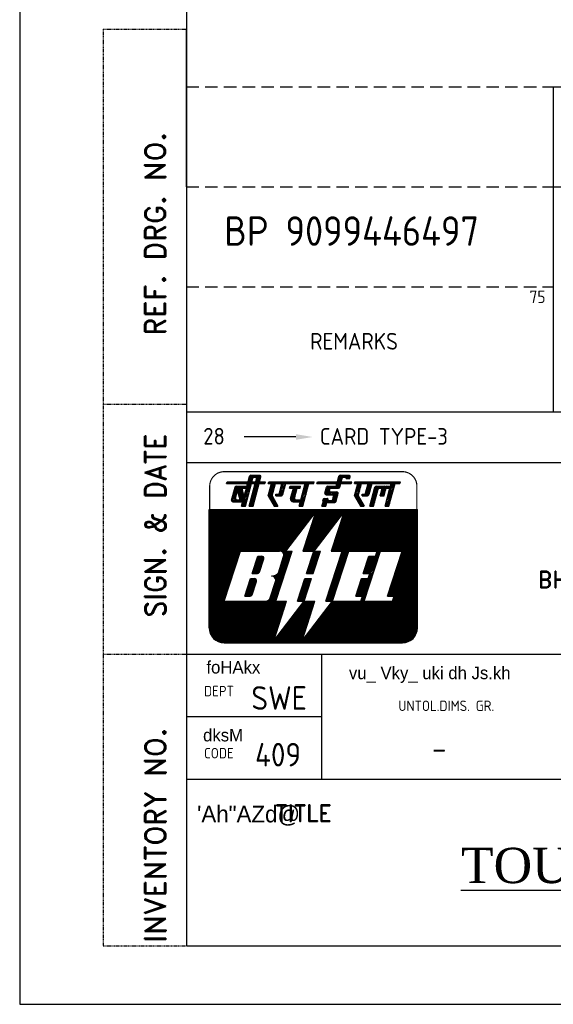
# Model space of a CAD drawing. Extents: x 0 to 315, y 0 to 445.
# Tile 1 of 4: x 0 to 96, y 0 to 177. Entities that reach past the tile are written whole.
import ezdxf
from ezdxf.enums import TextEntityAlignment as Align

# ---------------------------------------------------------------- set-up
doc = ezdxf.new("R2010")
doc.units = 0
doc.header["$LTSCALE"] = 0.3
doc.linetypes.add('DASHED', pattern=[0.75, 0.5, -0.25])
doc.layers.get('0').update_dxf_attribs({"linetype": 'CONTINUOUS'})
doc.layers.add('TEXT', color=3, linetype='CONTINUOUS')
doc.styles.add('HINDI', font='hindi')
doc.styles.add('ROMAND', font='romand')
doc.styles.add('ROMANT', font='romantic.ttf')
doc.styles.get("Standard").update_dxf_attribs({"font": 'ISOCP'})

# ---------------------------------------------------------------- blocks, each defined once
blk = doc.blocks.new('*X17')
at = {"color": 0}
for p, q in [((31.49, 27.78), (32.12, 28.41)), ((31.56, 28.02), (32.19, 28.65)), ((31.62, 28.26), (32.25, 28.89)), ((31.69, 28.51), (32.28, 29.1)), ((31.75, 28.75), (32.11, 29.1)), ((31.82, 28.99), (31.93, 29.1)), ((31.17, 26.57), (31.8, 27.2)), ((31.23, 26.81), (31.86, 27.44)), ((31.3, 27.06), (31.93, 27.68)), ((31.36, 27.3), (31.99, 27.93)), ((31.43, 27.54), (32.06, 28.17)), ((31.16, 26.39), (31.73, 26.96)), ((31.34, 26.39), (31.67, 26.72)), ((31.52, 26.39), (31.6, 26.48))]:
    blk.add_line(p, q, dxfattribs=at)
blk = doc.blocks.new('*X16')
at = {"color": 0}
for p, q in [((29.69, 27.92), (30.56, 28.79)), ((29.76, 28.17), (30.38, 28.79)), ((29.82, 28.41), (30.2, 28.79)), ((29.89, 28.65), (30.03, 28.79)), ((30.5, 28.56), (30.73, 28.79)), ((30.56, 27.73), (31.19, 28.36)), ((30.62, 27.97), (31.44, 28.79)), ((30.66, 28.54), (30.91, 28.79)), ((30.69, 28.21), (31.14, 28.67)), ((30.73, 28.44), (31.07, 28.77)), ((31.15, 28.67), (31.26, 28.79)), ((31.39, 28.56), (31.62, 28.79)), ((31.57, 28.56), (31.75, 28.75)), ((29.37, 26.72), (30, 27.34)), ((29.43, 26.96), (30.06, 27.59)), ((29.5, 27.2), (30.13, 27.83)), ((29.56, 27.44), (30.19, 28.07)), ((29.63, 27.68), (30.26, 28.31)), ((30.63, 27.62), (31.12, 28.12)), ((30.8, 27.62), (31.06, 27.88)), ((30.98, 27.62), (30.99, 27.64)), ((29.3, 26.47), (29.93, 27.1)), ((29.4, 26.39), (29.87, 26.86)), ((29.57, 26.39), (29.8, 26.62))]:
    blk.add_line(p, q, dxfattribs=at)
blk = doc.blocks.new('*X15')
at = {"color": 0}
for p, q in [((27.5, 27.86), (28.13, 28.49)), ((27.57, 28.1), (28.2, 28.73)), ((27.63, 28.34), (28.26, 28.97)), ((27.7, 28.58), (28.22, 29.1)), ((27.76, 28.82), (28.04, 29.1)), ((27.83, 29.06), (27.86, 29.1)), ((28.5, 27.62), (29.39, 28.5)), ((28.82, 28.12), (29.45, 28.74)), ((28.89, 28.36), (29.52, 28.99)), ((28.95, 28.6), (29.45, 29.1)), ((29.02, 28.84), (29.28, 29.1)), ((29.08, 29.08), (29.1, 29.1)), ((27.44, 27.62), (28.07, 28.24)), ((27.51, 27.51), (28, 28)), ((27.57, 27.39), (27.94, 27.76)), ((27.64, 27.28), (27.93, 27.57)), ((27.7, 27.17), (27.99, 27.46)), ((27.76, 27.06), (28.06, 27.35)), ((27.83, 26.95), (28.12, 27.24)), ((28.36, 27.65), (28.56, 27.85)), ((28.36, 27.83), (28.38, 27.85)), ((28.68, 27.62), (29.32, 28.26)), ((28.86, 27.62), (29.26, 28.02)), ((29.08, 27.67), (29.17, 27.76)), ((27.89, 26.83), (28.19, 27.13)), ((27.96, 26.72), (28.25, 27.01)), ((28.02, 26.61), (28.32, 26.9)), ((28.09, 26.5), (28.38, 26.79)), ((28.16, 26.39), (28.44, 26.68)), ((28.33, 26.39), (28.51, 26.56)), ((28.51, 26.39), (28.57, 26.45))]:
    blk.add_line(p, q, dxfattribs=at)
blk = doc.blocks.new('*X14')
at = {"color": 0}
for p, q in [((27.48, 29.25), (27.56, 29.33)), ((27.51, 29.1), (27.74, 29.33)), ((27.69, 29.1), (27.92, 29.33)), ((27.86, 29.1), (28.09, 29.33)), ((28.04, 29.1), (28.27, 29.33)), ((28.22, 29.1), (28.45, 29.33)), ((28.39, 29.1), (28.62, 29.33)), ((28.57, 29.1), (28.8, 29.33)), ((28.75, 29.1), (28.98, 29.33)), ((28.92, 29.1), (29.15, 29.33)), ((29.1, 29.1), (29.33, 29.33)), ((29.28, 29.1), (29.51, 29.33)), ((29.45, 29.1), (29.68, 29.33)), ((29.63, 29.1), (29.86, 29.33)), ((29.81, 29.1), (30.04, 29.33)), ((29.98, 29.1), (30.21, 29.33)), ((30.16, 29.1), (30.39, 29.33)), ((30.34, 29.1), (30.57, 29.33)), ((30.51, 29.1), (30.74, 29.33)), ((30.69, 29.1), (30.92, 29.33)), ((30.87, 29.1), (31.1, 29.33)), ((31.04, 29.1), (31.27, 29.33)), ((31.22, 29.1), (31.45, 29.33)), ((31.4, 29.1), (31.63, 29.33)), ((31.57, 29.1), (31.8, 29.33)), ((31.75, 29.1), (31.98, 29.33)), ((31.93, 29.1), (32.16, 29.33)), ((32.11, 29.1), (32.34, 29.33)), ((32.28, 29.1), (32.51, 29.33)), ((32.46, 29.1), (32.69, 29.33)), ((32.64, 29.1), (32.87, 29.33)), ((32.81, 29.1), (32.93, 29.22))]:
    blk.add_line(p, q, dxfattribs=at)
blk = doc.blocks.new('*X13')
at = {"color": 0}
for p, q in [((23.88, 27.95), (24.72, 28.79)), ((23.95, 28.19), (24.55, 28.79)), ((24.01, 28.43), (24.37, 28.79)), ((24.08, 28.67), (24.19, 28.79)), ((24.67, 28.56), (24.9, 28.79)), ((24.85, 28.56), (25.08, 28.79)), ((25.02, 28.56), (25.56, 29.1)), ((25.2, 28.56), (25.74, 29.1)), ((25.32, 29.03), (25.39, 29.1)), ((25.38, 28.56), (25.76, 28.94)), ((25.56, 28.56), (25.69, 28.7)), ((23.63, 26.99), (23.95, 27.31)), ((23.69, 27.23), (23.76, 27.29)), ((23.7, 26.88), (24.13, 27.31)), ((23.84, 26.85), (24.26, 27.26)), ((23.92, 27.81), (24.44, 28.33)), ((24.06, 27.77), (24.45, 28.17)), ((24.23, 27.77), (24.56, 28.1)), ((24.41, 27.77), (24.74, 28.1)), ((24.55, 26.85), (25.43, 27.73)), ((24.59, 27.77), (24.92, 28.1)), ((24.73, 26.85), (25.37, 27.49)), ((24.76, 27.77), (25.09, 28.1)), ((24.87, 27.34), (25.49, 27.96)), ((24.9, 27.72), (25.27, 28.1)), ((24.91, 26.85), (25.3, 27.25)), ((24.93, 27.59), (25.42, 28.07)), ((24.02, 26.85), (24.29, 27.12)), ((24.2, 26.85), (24.43, 27.08)), ((24.38, 26.85), (24.61, 27.08)), ((25.08, 26.85), (25.24, 27.01))]:
    blk.add_line(p, q, dxfattribs=at)
blk = doc.blocks.new('*X12')
at = {"color": 0}
for p, q in [((22.95, 29.14), (23.14, 29.33)), ((23.09, 29.1), (23.32, 29.33)), ((23.27, 29.1), (23.5, 29.33)), ((23.44, 29.1), (23.67, 29.33)), ((23.62, 29.1), (23.85, 29.33)), ((23.8, 29.1), (24.03, 29.33)), ((23.97, 29.1), (24.2, 29.33)), ((24.15, 29.1), (24.38, 29.33)), ((24.33, 29.1), (24.56, 29.33)), ((24.5, 29.1), (24.73, 29.33)), ((24.68, 29.1), (24.91, 29.33)), ((24.86, 29.1), (25.09, 29.33)), ((25.03, 29.1), (25.26, 29.33)), ((25.21, 29.1), (25.44, 29.33)), ((25.39, 29.1), (25.62, 29.33)), ((25.56, 29.1), (25.79, 29.33)), ((25.74, 29.1), (25.97, 29.33)), ((25.92, 29.1), (26.15, 29.33)), ((26.09, 29.1), (26.32, 29.33)), ((26.27, 29.1), (26.5, 29.33)), ((26.45, 29.1), (26.68, 29.33)), ((26.63, 29.1), (26.86, 29.33)), ((26.8, 29.1), (27.03, 29.33)), ((26.98, 29.1), (27.08, 29.2))]:
    blk.add_line(p, q, dxfattribs=at)
blk = doc.blocks.new('*X11')
at = {"color": 0}
for p, q in [((25.44, 29.33), (26.21, 30.1)), ((25.45, 29.52), (26.03, 30.1)), ((25.52, 29.76), (25.86, 30.1)), ((25.58, 30), (25.67, 30.09)), ((25.62, 29.33), (25.95, 29.66)), ((26.16, 29.87), (26.39, 30.1)), ((26.33, 29.87), (26.56, 30.1)), ((26.44, 29.8), (26.74, 30.1)), ((26.54, 29.72), (26.89, 30.07)), ((26.71, 29.72), (26.94, 29.95)), ((25.79, 29.33), (25.89, 29.42))]:
    blk.add_line(p, q, dxfattribs=at)
blk = doc.blocks.new('*X10')
at = {"color": 0}
for p, q in [((23.56, 26.39), (24.02, 26.85)), ((23.6, 26.61), (23.84, 26.85)), ((23.67, 26.85), (23.7, 26.88)), ((23.74, 26.39), (24.1, 26.75)), ((23.92, 26.39), (24.04, 26.51))]:
    blk.add_line(p, q, dxfattribs=at)
blk = doc.blocks.new('*X9')
at = {"color": 0}
for p, q in [((17.09, 29.11), (17.31, 29.33)), ((17.26, 29.1), (17.49, 29.33)), ((17.43, 29.1), (17.66, 29.33)), ((17.61, 29.1), (17.84, 29.33)), ((17.79, 29.1), (18.02, 29.33)), ((17.96, 29.1), (18.19, 29.33)), ((18.14, 29.1), (18.37, 29.33)), ((18.32, 29.1), (18.55, 29.33)), ((18.49, 29.1), (18.72, 29.33)), ((18.67, 29.1), (18.9, 29.33)), ((18.85, 29.1), (19.08, 29.33)), ((19.02, 29.1), (19.25, 29.33)), ((19.2, 29.1), (19.43, 29.33)), ((19.38, 29.1), (19.61, 29.33)), ((19.55, 29.1), (19.78, 29.33)), ((19.7, 28.71), (19.77, 28.79)), ((19.72, 28.56), (19.95, 28.79)), ((19.73, 29.1), (19.96, 29.33)), ((19.9, 28.56), (20.13, 28.79)), ((19.91, 29.1), (20.14, 29.33)), ((20.07, 28.56), (20.3, 28.79)), ((20.08, 29.1), (20.31, 29.33)), ((20.25, 28.56), (20.48, 28.79)), ((20.26, 29.1), (20.49, 29.33)), ((20.43, 28.56), (20.66, 28.79)), ((20.44, 29.1), (20.67, 29.33)), ((20.61, 29.1), (20.84, 29.33)), ((20.61, 28.56), (20.84, 28.79)), ((20.78, 28.56), (20.95, 28.73)), ((20.79, 29.1), (21.02, 29.33)), ((20.97, 29.1), (21.2, 29.33)), ((21.15, 29.1), (21.38, 29.33)), ((21.32, 29.1), (21.55, 29.33)), ((21.5, 29.1), (21.73, 29.33)), ((21.68, 29.1), (21.91, 29.33)), ((21.85, 29.1), (22.08, 29.33)), ((22.03, 29.1), (22.26, 29.33)), ((22.21, 29.1), (22.44, 29.33)), ((22.38, 29.1), (22.61, 29.33))]:
    blk.add_line(p, q, dxfattribs=at)
blk = doc.blocks.new('*X8')
at = {"color": 0}
for p, q in [((17.12, 27.72), (17.75, 28.35)), ((17.18, 27.97), (17.81, 28.59)), ((17.25, 28.21), (17.88, 28.84)), ((17.31, 28.45), (17.94, 29.08)), ((17.38, 28.69), (17.79, 29.1)), ((17.44, 28.93), (17.61, 29.1)), ((18.25, 27.62), (19, 28.37)), ((18.44, 27.98), (19.07, 28.61)), ((18.5, 28.22), (19.13, 28.85)), ((18.57, 28.47), (19.2, 29.09)), ((18.63, 28.71), (19.02, 29.1)), ((18.7, 28.95), (18.85, 29.1)), ((19.94, 27.89), (20.57, 28.52)), ((20, 28.13), (20.43, 28.56)), ((20.07, 28.38), (20.25, 28.56)), ((21.19, 27.91), (21.82, 28.54)), ((21.26, 28.15), (21.89, 28.78)), ((21.32, 28.39), (21.95, 29.02)), ((21.39, 28.63), (21.85, 29.1)), ((21.45, 28.88), (21.68, 29.1)), ((17.13, 27.56), (17.68, 28.11)), ((17.19, 27.44), (17.62, 27.87)), ((17.26, 27.33), (17.55, 27.63)), ((17.32, 27.22), (17.61, 27.51)), ((17.39, 27.11), (17.68, 27.4)), ((17.45, 27), (17.74, 27.29)), ((17.51, 26.88), (17.81, 27.18)), ((18.01, 27.73), (18.13, 27.85)), ((18.07, 27.62), (18.31, 27.85)), ((18.43, 27.62), (18.94, 28.13)), ((18.61, 27.62), (18.87, 27.89)), ((19.77, 27.2), (20.37, 27.8)), ((19.81, 27.41), (20.44, 28.04)), ((19.82, 27.07), (20.31, 27.56)), ((19.87, 27.65), (20.5, 28.28)), ((19.91, 26.98), (20.25, 27.32)), ((20.04, 26.93), (20.3, 27.19)), ((20.87, 26.7), (21.5, 27.33)), ((20.92, 26.93), (21.56, 27.57)), ((21, 27.19), (21.63, 27.81)), ((21.06, 27.43), (21.69, 28.06)), ((21.13, 27.67), (21.76, 28.3)), ((17.58, 26.77), (17.87, 27.06)), ((17.64, 26.66), (17.94, 26.95)), ((17.71, 26.55), (18, 26.84)), ((17.77, 26.44), (18.07, 26.73)), ((17.9, 26.39), (18.13, 26.62)), ((18.08, 26.39), (18.19, 26.5)), ((18.26, 26.39), (18.26, 26.39)), ((20.21, 26.93), (20.44, 27.16)), ((20.39, 26.93), (20.62, 27.16)), ((20.57, 26.93), (20.8, 27.16)), ((20.74, 26.93), (20.97, 27.16)), ((20.8, 26.46), (21.43, 27.09)), ((20.91, 26.39), (21.37, 26.85)), ((21.09, 26.39), (21.3, 26.61))]:
    blk.add_line(p, q, dxfattribs=at)
blk = doc.blocks.new('*X7')
at = {"color": 0}
for p, q in [((13.41, 28.26), (13.71, 28.56)), ((13.45, 28.12), (13.89, 28.56)), ((13.46, 28.49), (13.51, 28.54)), ((13.49, 27.98), (13.95, 28.44)), ((13.53, 27.85), (13.98, 28.3)), ((13.57, 27.71), (14.01, 28.16)), ((13.6, 27.57), (14.05, 28.02)), ((13.64, 27.43), (14.08, 27.87)), ((13.68, 27.29), (14.12, 27.73)), ((13.72, 27.16), (14.15, 27.59)), ((13.9, 27.16), (14.17, 27.43)), ((14.08, 27.16), (14.1, 27.18))]:
    blk.add_line(p, q, dxfattribs=at)
blk = doc.blocks.new('*X6')
at = {"color": 0}
for p, q in [((12.91, 27.94), (13.46, 28.49)), ((12.97, 28.18), (13.59, 28.79)), ((13.04, 28.42), (13.41, 28.79)), ((13.1, 28.66), (13.23, 28.79)), ((13.51, 28.54), (13.76, 28.79)), ((13.71, 28.56), (13.94, 28.79)), ((13.89, 28.56), (14.12, 28.79)), ((14.06, 28.56), (14.29, 28.79)), ((14.24, 28.56), (14.47, 28.79)), ((14.42, 28.56), (14.49, 28.63)), ((12.7, 27.02), (13.19, 27.51)), ((12.72, 27.21), (13.26, 27.76)), ((12.78, 27.45), (13.32, 28)), ((12.79, 26.94), (13.15, 27.29)), ((12.84, 27.69), (13.39, 28.24)), ((12.96, 26.93), (13.22, 27.18)), ((13.14, 26.93), (13.37, 27.16)), ((13.32, 26.93), (13.55, 27.16)), ((13.49, 26.93), (13.72, 27.16)), ((13.67, 26.93), (13.9, 27.16)), ((13.85, 26.93), (14.08, 27.16)), ((14.03, 26.93), (14.04, 26.94))]:
    blk.add_line(p, q, dxfattribs=at)
blk = doc.blocks.new('*X5')
at = {"color": 0}
for p, q in [((12.13, 29.1), (12.36, 29.33)), ((12.15, 29.3), (12.18, 29.33)), ((12.31, 29.1), (12.54, 29.33)), ((12.48, 29.1), (12.71, 29.33)), ((12.66, 29.1), (12.89, 29.33)), ((12.84, 29.1), (13.07, 29.33)), ((13.01, 29.1), (13.24, 29.33)), ((13.19, 29.1), (13.42, 29.33)), ((13.37, 29.1), (13.6, 29.33)), ((13.54, 29.1), (13.77, 29.33)), ((13.72, 29.1), (13.95, 29.33)), ((13.9, 29.1), (14.13, 29.33)), ((14.07, 29.1), (14.3, 29.33)), ((14.25, 29.1), (14.48, 29.33)), ((14.43, 29.1), (14.66, 29.33)), ((14.6, 29.1), (14.83, 29.33)), ((14.78, 29.1), (15.01, 29.33)), ((14.96, 29.1), (15.19, 29.33)), ((15.13, 29.1), (15.36, 29.33)), ((15.31, 29.1), (15.54, 29.33)), ((15.49, 29.1), (15.72, 29.33)), ((15.66, 29.1), (15.89, 29.33)), ((15.84, 29.1), (16.07, 29.33)), ((16.02, 29.1), (16.25, 29.33)), ((16.2, 29.1), (16.43, 29.33)), ((16.37, 29.1), (16.6, 29.33)), ((16.55, 29.1), (16.76, 29.31))]:
    blk.add_line(p, q, dxfattribs=at)
blk = doc.blocks.new('*X4')
at = {"color": 0}
for p, q in [((14.69, 29.36), (15.43, 30.1)), ((14.75, 29.6), (15.25, 30.1)), ((14.81, 29.84), (15.07, 30.1)), ((14.83, 29.33), (15.25, 29.74)), ((15.37, 29.87), (15.6, 30.1)), ((15.55, 29.87), (15.78, 30.1)), ((15.62, 29.41), (16.21, 30)), ((15.67, 29.81), (15.96, 30.1)), ((15.68, 29.65), (16.12, 30.09)), ((15.72, 29.33), (16.18, 29.79)), ((15.89, 29.33), (16.12, 29.55)), ((15.01, 29.33), (15.18, 29.5))]:
    blk.add_line(p, q, dxfattribs=at)
blk = doc.blocks.new('*X3')
at = {"color": 0}
for p, q in [((14.3, 27.91), (14.93, 28.54)), ((14.36, 28.15), (14.99, 28.78)), ((14.43, 28.39), (15.05, 29.02)), ((14.49, 28.63), (14.96, 29.1)), ((14.56, 28.87), (14.78, 29.1)), ((15.23, 27.96), (15.86, 28.59)), ((15.29, 28.2), (15.92, 28.83)), ((15.36, 28.44), (15.99, 29.07)), ((15.42, 28.68), (15.84, 29.1)), ((15.49, 28.92), (15.66, 29.1)), ((13.97, 26.7), (14.6, 27.33)), ((14.04, 26.94), (14.67, 27.57)), ((14.1, 27.18), (14.73, 27.81)), ((14.17, 27.43), (14.8, 28.05)), ((14.23, 27.67), (14.86, 28.3)), ((14.91, 26.75), (15.54, 27.38)), ((14.97, 26.99), (15.6, 27.62)), ((15.04, 27.23), (15.66, 27.86)), ((15.1, 27.48), (15.73, 28.1)), ((15.17, 27.72), (15.79, 28.34)), ((13.91, 26.46), (14.54, 27.09)), ((14.02, 26.39), (14.47, 26.85)), ((14.19, 26.39), (14.41, 26.61)), ((14.84, 26.51), (15.47, 27.14)), ((14.9, 26.39), (15.41, 26.9)), ((15.08, 26.39), (15.34, 26.65)), ((15.25, 26.39), (15.28, 26.41))]:
    blk.add_line(p, q, dxfattribs=at)
blk = doc.blocks.new('*X2')
at = {"color": 0}
for p, q in [((10, 17.42), (18.58, 26)), ((10, 17.6), (18.4, 26)), ((10, 17.78), (18.22, 26)), ((10, 17.95), (18.05, 26)), ((10, 18.13), (17.87, 26)), ((10, 18.31), (17.69, 26)), ((10, 18.49), (17.51, 26)), ((10, 18.66), (17.34, 26)), ((10, 18.84), (17.16, 26)), ((10, 19.02), (16.98, 26)), ((10, 19.19), (16.81, 26)), ((10, 19.37), (16.63, 26)), ((10, 19.55), (16.45, 26)), ((10, 19.72), (16.28, 26)), ((10, 19.9), (16.1, 26)), ((10, 20.08), (15.92, 26)), ((10, 20.25), (15.75, 26)), ((10, 20.43), (15.57, 26)), ((10, 20.61), (15.39, 26)), ((10, 20.78), (15.22, 26)), ((10, 20.96), (15.04, 26)), ((10, 21.14), (14.86, 26)), ((10, 21.31), (14.69, 26)), ((10, 21.49), (14.51, 26)), ((10, 21.67), (14.33, 26)), ((10, 21.84), (14.16, 26)), ((10, 22.02), (13.98, 26)), ((10, 22.2), (13.8, 26)), ((10, 22.37), (13.63, 26)), ((10, 22.55), (13.45, 26)), ((10, 22.73), (13.27, 26)), ((10, 22.9), (13.1, 26)), ((10, 23.08), (12.92, 26)), ((10, 23.26), (12.74, 26)), ((10, 23.44), (12.56, 26)), ((10, 23.61), (12.39, 26)), ((10, 23.79), (12.21, 26)), ((10, 23.97), (12.03, 26)), ((10, 24.14), (11.86, 26)), ((10, 24.32), (11.68, 26)), ((10, 24.5), (11.5, 26)), ((10, 24.67), (11.33, 26)), ((10, 24.85), (11.15, 26)), ((10, 25.03), (10.97, 26)), ((10, 25.2), (10.8, 26)), ((10, 25.38), (10.62, 26)), ((10, 25.56), (10.44, 26)), ((10, 25.73), (10.27, 26)), ((10, 25.91), (10.09, 26)), ((13.75, 21), (18.75, 26)), ((13.93, 21), (18.93, 26)), ((14.11, 21), (19.11, 26)), ((14.28, 21), (19.28, 26)), ((14.46, 21), (19.46, 26)), ((14.64, 21), (19.64, 26)), ((14.81, 21), (19.81, 26)), ((14.99, 21), (19.99, 26)), ((15.17, 21), (20.17, 26)), ((15.34, 21), (20.34, 26)), ((15.52, 21), (20.52, 26)), ((15.7, 21), (20.7, 26)), ((15.87, 21), (20.87, 26)), ((16.05, 21), (21.05, 26)), ((16.23, 21), (21.23, 26)), ((16.4, 21), (21.4, 26)), ((16.58, 21), (21.58, 26)), ((16.76, 21), (21.76, 26)), ((16.93, 21), (21.93, 26)), ((17.11, 21), (22.11, 26)), ((17.29, 21), (22.29, 26)), ((17.46, 21), (22.46, 26)), ((17.64, 21), (22.64, 26)), ((17.82, 21), (22.82, 26)), ((17.99, 21), (22.99, 26)), ((21.28, 21.11), (26.18, 26)), ((21.35, 21), (26.35, 26)), ((21.37, 21.37), (26, 26)), ((21.45, 21.63), (25.82, 26)), ((21.54, 21.89), (25.65, 26)), ((21.62, 22.16), (25.47, 26)), ((21.71, 22.42), (25.29, 26)), ((21.8, 22.68), (25.12, 26)), ((21.88, 22.94), (24.94, 26)), ((21.97, 23.2), (24.76, 26)), ((22.05, 23.46), (24.59, 26)), ((22.14, 23.73), (24.41, 26)), ((22.22, 23.99), (24.23, 26)), ((22.31, 24.25), (24.06, 26)), ((22.39, 24.51), (23.88, 26)), ((22.48, 24.77), (23.7, 26)), ((22.56, 25.04), (23.53, 26)), ((22.65, 25.3), (23.35, 26)), ((22.73, 25.56), (23.17, 26)), ((24.7, 21.17), (29.54, 26)), ((24.71, 21), (29.71, 26)), ((24.79, 21.43), (29.36, 26)), ((24.87, 21.69), (29.18, 26)), ((24.89, 21), (29.89, 26)), ((24.96, 21.95), (29.01, 26)), ((25.04, 22.22), (28.83, 26)), ((25.07, 21), (30.07, 26)), ((25.13, 22.48), (28.65, 26)), ((25.21, 22.74), (28.47, 26)), ((25.24, 21), (30.24, 26)), ((25.3, 23), (28.3, 26)), ((25.39, 23.26), (28.12, 26)), ((25.42, 21), (30.42, 26)), ((25.47, 23.53), (27.94, 26)), ((25.56, 23.79), (27.77, 26)), ((25.6, 21), (30.6, 26)), ((25.61, 19.95), (31.66, 26)), ((25.64, 24.05), (27.59, 26)), ((25.69, 20.21), (31.48, 26)), ((25.73, 24.31), (27.41, 26)), ((25.77, 21), (30.77, 26)), ((25.78, 20.48), (31.3, 26)), ((25.81, 24.57), (27.24, 26)), ((25.86, 20.74), (31.13, 26)), ((25.9, 24.83), (27.06, 26)), ((25.95, 21), (30.95, 26)), ((25.98, 25.1), (26.88, 26)), ((26.07, 25.36), (26.71, 26)), ((26.15, 25.62), (26.53, 26)), ((26.83, 21), (31.83, 26)), ((27.01, 21), (32.01, 26)), ((27.19, 21), (32.19, 26)), ((27.36, 21), (32.36, 26)), ((27.54, 21), (32.54, 26)), ((27.72, 21), (32.72, 26)), ((27.89, 21), (32.89, 26)), ((28.07, 21), (33.07, 26)), ((28.25, 21), (33.25, 26)), ((28.42, 21), (33.42, 26)), ((28.6, 21), (33.6, 26)), ((28.78, 21), (33.78, 26)), ((28.95, 21), (33.95, 26)), ((29.13, 21), (34.13, 26)), ((29.31, 21), (34.31, 26)), ((29.49, 21), (34.49, 26)), ((29.66, 21), (34.66, 26)), ((29.84, 21), (34.84, 26)), ((18.17, 21), (22.37, 25.2)), ((21.53, 21), (25.9, 25.37)), ((29.96, 20.41), (35, 25.45)), ((30.02, 21), (35, 25.98)), ((30.04, 20.67), (35, 25.63)), ((30.13, 20.94), (35, 25.81)), ((30.72, 21), (35, 25.28)), ((30.9, 21), (35, 25.1)), ((31.08, 21), (35, 24.92)), ((18.35, 21), (21.79, 24.44)), ((18.52, 21), (21.21, 23.68)), ((21.71, 21), (25.32, 24.62)), ((21.88, 21), (24.74, 23.86)), ((31.25, 21), (35, 24.75)), ((31.43, 21), (35, 24.57)), ((31.61, 21), (35, 24.39)), ((31.78, 21), (35, 24.22)), ((31.96, 21), (35, 24.04)), ((32.14, 21), (35, 23.86)), ((32.31, 21), (35, 23.69)), ((18.66, 20.96), (20.62, 22.92)), ((22.06, 21), (24.16, 23.1)), ((32.49, 21), (35, 23.51)), ((32.67, 21), (35, 23.33)), ((32.84, 21), (35, 23.16)), ((32.96, 20.41), (35, 22.45)), ((33.02, 21), (35, 22.98)), ((33.04, 20.67), (35, 22.63)), ((33.13, 20.93), (35, 22.8)), ((18.77, 20.89), (20.04, 22.16)), ((18.86, 20.8), (19.46, 21.4)), ((22.24, 21), (23.58, 22.34)), ((22.41, 21), (22.99, 21.58)), ((32.45, 18.83), (35, 21.39)), ((32.53, 19.1), (35, 21.56)), ((32.62, 19.36), (35, 21.74)), ((32.7, 19.62), (35, 21.92)), ((32.79, 19.88), (35, 22.1)), ((32.87, 20.14), (35, 22.27)), ((10, 17.25), (13.75, 21)), ((10, 17.07), (13.66, 20.73)), ((10, 16.89), (13.58, 20.47)), ((10, 16.72), (13.49, 20.21)), ((18.51, 19.04), (19.7, 20.23)), ((18.6, 19.31), (19.78, 20.49)), ((18.68, 19.57), (19.87, 20.75)), ((18.77, 19.83), (19.94, 21)), ((18.85, 20.09), (19.76, 21)), ((18.92, 20.69), (19.23, 21)), ((18.94, 20.35), (19.59, 21)), ((18.96, 20.55), (19.41, 21)), ((21.93, 19.11), (23.12, 20.29)), ((22.02, 19.37), (23.2, 20.55)), ((22.1, 19.63), (23.29, 20.81)), ((22.19, 19.89), (23.3, 21)), ((22.27, 20.15), (23.12, 21)), ((22.36, 20.41), (22.94, 21)), ((22.44, 20.68), (22.77, 21)), ((22.53, 20.94), (22.59, 21)), ((25.27, 18.9), (26.45, 20.09)), ((25.35, 19.17), (26.54, 20.35)), ((25.44, 19.43), (26.62, 20.61)), ((25.52, 19.69), (26.71, 20.88)), ((28.52, 18.44), (30.3, 20.22)), ((28.6, 18.7), (30.38, 20.48)), ((28.69, 18.97), (30.47, 20.74)), ((28.77, 19.23), (29.95, 20.4)), ((28.86, 19.49), (29.77, 20.4)), ((28.94, 19.75), (29.59, 20.4)), ((29.03, 20.01), (29.42, 20.4)), ((29.11, 20.28), (29.24, 20.4)), ((31.85, 17), (35, 20.15)), ((31.94, 17.26), (35, 20.33)), ((32.02, 17.52), (35, 20.5)), ((32.11, 17.79), (35, 20.68)), ((32.19, 18.05), (35, 20.86)), ((32.28, 18.31), (35, 21.03)), ((32.36, 18.57), (35, 21.21)), ((10, 16.54), (13.41, 19.95)), ((10, 16.36), (13.32, 19.69)), ((10, 16.19), (13.24, 19.42)), ((10, 16.01), (13.15, 19.16)), ((10, 15.83), (13.07, 18.9)), ((17.85, 17.85), (19.44, 19.44)), ((17.92, 17.75), (19.36, 19.18)), ((17.97, 17.62), (19.27, 18.92)), ((18.34, 18.52), (19.53, 19.71)), ((18.43, 18.78), (19.61, 19.97)), ((21.68, 18.32), (22.86, 19.51)), ((21.76, 18.58), (22.95, 19.77)), ((21.84, 18.3), (22.78, 19.24)), ((21.85, 18.84), (23.03, 20.03)), ((22.01, 18.3), (22.69, 18.98)), ((24.93, 17.86), (26.11, 19.04)), ((25.01, 18.12), (26.2, 19.3)), ((25.1, 18.38), (26.28, 19.57)), ((25.18, 18.64), (26.37, 19.83)), ((28.55, 18.3), (30.21, 19.96)), ((28.73, 18.3), (30.13, 19.7)), ((28.91, 18.3), (30.04, 19.43)), ((29.08, 18.3), (29.96, 19.17)), ((29.26, 18.3), (29.87, 18.91)), ((31.42, 15.69), (35, 19.27)), ((31.51, 15.95), (35, 19.44)), ((31.51, 15.6), (35, 19.09)), ((31.59, 16.22), (35, 19.62)), ((31.68, 16.48), (35, 19.8)), ((31.69, 15.6), (35, 18.91)), ((31.77, 16.74), (35, 19.97)), ((10, 15.66), (12.98, 18.64)), ((10, 15.48), (12.9, 18.38)), ((10, 15.3), (12.81, 18.12)), ((10, 15.13), (12.73, 17.85)), ((17.63, 17.98), (17.66, 18.01)), ((17.75, 17.93), (17.91, 18.09)), ((17.75, 16.69), (18.93, 17.87)), ((17.83, 16.95), (19.02, 18.13)), ((17.92, 17.21), (19.1, 18.4)), ((17.98, 17.45), (19.19, 18.66)), ((22.19, 18.3), (22.61, 18.72)), ((22.37, 18.3), (22.52, 18.46)), ((24.5, 16.55), (25.69, 17.73)), ((24.59, 16.81), (25.77, 17.99)), ((24.67, 17.07), (25.86, 18.26)), ((24.76, 17.33), (25.94, 18.52)), ((24.84, 17.6), (26.03, 18.78)), ((27.15, 10), (35, 17.85)), ((27.75, 16.09), (29.53, 17.86)), ((27.84, 16.35), (29.62, 18.12)), ((29.11, 17.79), (29.7, 18.39)), ((29.19, 18.06), (29.79, 18.65)), ((31.86, 15.6), (35, 18.74)), ((32.01, 15.04), (35, 18.03)), ((32.04, 15.6), (35, 18.56)), ((32.1, 15.31), (35, 18.21)), ((32.18, 15.57), (35, 18.38)), ((10, 14.95), (12.64, 17.59)), ((10, 14.77), (12.56, 17.33)), ((10, 14.6), (12.47, 17.07)), ((10, 14.42), (12.39, 16.81)), ((10, 14.24), (12.3, 16.54)), ((17.32, 15.38), (18.51, 16.56)), ((17.41, 15.64), (18.59, 16.83)), ((17.49, 15.9), (18.68, 17.09)), ((17.58, 16.16), (18.76, 17.35)), ((17.66, 16.43), (18.85, 17.61)), ((20.74, 15.44), (21.93, 16.62)), ((20.83, 15.7), (22.01, 16.89)), ((20.91, 15.96), (22.1, 17.15)), ((21, 16.23), (22.18, 17.41)), ((21.08, 16.49), (22.27, 17.67)), ((21.17, 16.75), (22.12, 17.7)), ((21.25, 17.01), (21.94, 17.7)), ((21.34, 17.27), (21.77, 17.7)), ((21.42, 17.53), (21.59, 17.7)), ((24.16, 15.5), (25.35, 16.69)), ((24.25, 15.76), (25.43, 16.95)), ((24.33, 16.02), (25.52, 17.21)), ((24.42, 16.29), (25.6, 17.47)), ((27.32, 10), (35, 17.68)), ((27.5, 10), (35, 17.5)), ((27.62, 15.6), (29.36, 17.34)), ((27.67, 15.82), (29.45, 17.6)), ((27.68, 10), (35, 17.32)), ((27.8, 15.6), (29.27, 17.08)), ((27.85, 10), (35, 17.15)), ((27.92, 16.61), (29.01, 17.7)), ((27.97, 15.6), (29.19, 16.82)), ((28.01, 16.87), (28.84, 17.7)), ((28.03, 10), (35, 16.97)), ((28.09, 17.13), (28.66, 17.7)), ((28.15, 15.6), (29.1, 16.55)), ((28.18, 17.39), (28.48, 17.7)), ((28.21, 10), (35, 16.79)), ((28.26, 17.66), (28.31, 17.7)), ((28.38, 10), (35, 16.62)), ((10, 14.07), (12.22, 16.28)), ((10, 13.89), (12.13, 16.02)), ((10, 13.71), (12.05, 15.76)), ((10, 13.54), (11.96, 15.5)), ((12.12, 10), (18.42, 16.3)), ((12.3, 10), (18.34, 16.04)), ((12.47, 10), (18.25, 15.78)), ((12.65, 10), (18.17, 15.52)), ((20.66, 15.18), (21.84, 16.36)), ((20.66, 15), (21.76, 16.1)), ((20.83, 15), (21.67, 15.84)), ((21.01, 15), (21.59, 15.58)), ((23.26, 10), (28.76, 15.51)), ((24.02, 15), (25.18, 16.16)), ((24.08, 15.24), (25.26, 16.42)), ((24.19, 15), (25.09, 15.9)), ((24.37, 15), (25.01, 15.64)), ((24.55, 15), (24.92, 15.38)), ((28.26, 15.18), (28.85, 15.77)), ((28.33, 15.6), (29.02, 16.29)), ((28.34, 15.44), (28.93, 16.03)), ((28.56, 10), (35, 16.44)), ((28.74, 10), (35, 16.26)), ((28.92, 10), (35, 16.08)), ((29.09, 10), (35, 15.91)), ((29.27, 10), (35, 15.73)), ((29.45, 10), (35, 15.55)), ((29.62, 10), (35, 15.38)), ((10, 13.36), (11.88, 15.24)), ((10, 11.77), (13.23, 15)), ((10, 11.94), (13.06, 15)), ((10, 12.12), (12.88, 15)), ((10, 12.3), (12.7, 15)), ((10, 12.47), (12.53, 15)), ((10, 12.65), (12.35, 15)), ((10, 12.83), (12.17, 15)), ((10, 13.01), (11.99, 15)), ((10, 13.18), (11.82, 15)), ((10.01, 11.6), (13.41, 15)), ((10.03, 11.45), (13.59, 15)), ((10.07, 11.31), (13.76, 15)), ((10.11, 11.17), (13.94, 15)), ((10.16, 11.05), (14.12, 15)), ((10.22, 10.93), (14.29, 15)), ((10.29, 10.82), (14.47, 15)), ((10.36, 10.72), (14.65, 15)), ((10.44, 10.62), (14.82, 15)), ((10.53, 10.53), (15, 15)), ((10.62, 10.44), (15.18, 15)), ((10.72, 10.36), (15.35, 15)), ((10.82, 10.29), (15.53, 15)), ((10.93, 10.22), (15.71, 15)), ((11.05, 10.16), (15.88, 15)), ((11.17, 10.11), (16.06, 15)), ((11.31, 10.07), (16.24, 15)), ((11.45, 10.03), (16.41, 15)), ((11.6, 10.01), (16.59, 15)), ((11.77, 10), (16.77, 15)), ((11.94, 10), (16.99, 15.04)), ((12.83, 10), (18.08, 15.25)), ((13.01, 10), (18.01, 15)), ((13.18, 10), (18.18, 15)), ((13.36, 10), (18.36, 15)), ((13.54, 10), (18.54, 15)), ((13.71, 10), (18.71, 15)), ((13.89, 10), (18.89, 15)), ((14.07, 10), (19.07, 15)), ((14.24, 10), (19.24, 15)), ((14.42, 10), (19.24, 14.82)), ((14.6, 10), (19.16, 14.56)), ((14.77, 10), (19.07, 14.3)), ((17.6, 10), (22.6, 15)), ((17.78, 10), (22.66, 14.88)), ((17.95, 10), (22.58, 14.62)), ((18.03, 10.6), (22.42, 15)), ((18.13, 10), (22.49, 14.36)), ((18.61, 11.36), (22.25, 15)), ((19.19, 12.12), (22.07, 15)), ((19.77, 12.88), (21.89, 15)), ((20.35, 13.64), (21.72, 15)), ((20.94, 14.4), (21.54, 15)), ((20.96, 10), (25.96, 15)), ((21.14, 10), (26.14, 15)), ((21.19, 15), (21.5, 15.32)), ((21.31, 10), (26.31, 15)), ((21.36, 15), (21.42, 15.05)), ((21.49, 10), (26.49, 15)), ((21.56, 10.78), (25.78, 15)), ((21.67, 10), (26.67, 15)), ((21.84, 10), (26.84, 15)), ((22.02, 10), (27.02, 15)), ((22.14, 11.54), (25.61, 15)), ((22.2, 10), (27.2, 15)), ((22.37, 10), (27.37, 15)), ((22.55, 10), (27.55, 15)), ((22.73, 12.3), (25.43, 15)), ((22.73, 10), (27.73, 15)), ((22.9, 10), (27.9, 15)), ((23.08, 10), (28.08, 15)), ((23.31, 13.06), (25.25, 15)), ((23.44, 10), (28.68, 15.24)), ((23.61, 10), (28.61, 15)), ((23.79, 10), (28.79, 15)), ((23.89, 13.81), (25.08, 15)), ((23.97, 10), (28.97, 15)), ((24.14, 10), (29.14, 15)), ((24.32, 10), (29.32, 15)), ((24.47, 14.57), (24.9, 15)), ((24.5, 10), (29.5, 15)), ((24.67, 10), (29.67, 15)), ((24.72, 15), (24.84, 15.11)), ((24.85, 10), (29.85, 15)), ((25.03, 10), (30.03, 15)), ((25.2, 10), (30.2, 15)), ((25.38, 10), (30.38, 15)), ((25.56, 10), (30.56, 15)), ((25.73, 10), (30.73, 15)), ((25.91, 10), (30.91, 15)), ((26.09, 10), (31.09, 15)), ((26.26, 10), (31.26, 15)), ((26.44, 10), (31.44, 15)), ((26.62, 10), (31.62, 15)), ((26.79, 10), (31.79, 15)), ((26.97, 10), (31.97, 15)), ((29.8, 10), (35, 15.2)), ((29.98, 10), (35, 15.02)), ((30.15, 10), (35, 14.85)), ((30.33, 10), (35, 14.67)), ((30.51, 10), (35, 14.49)), ((30.68, 10), (35, 14.32)), ((14.95, 10), (18.99, 14.04)), ((15.13, 10), (18.9, 13.78)), ((15.3, 10), (18.82, 13.51)), ((15.48, 10), (18.73, 13.25)), ((18.31, 10), (22.41, 14.1)), ((18.49, 10), (22.32, 13.84)), ((18.66, 10), (22.24, 13.57)), ((18.84, 10), (22.15, 13.31)), ((19.02, 10), (22.07, 13.05)), ((30.86, 10), (35, 14.14)), ((31.04, 10), (35, 13.96)), ((31.21, 10), (35, 13.79)), ((31.39, 10), (35, 13.61)), ((31.57, 10), (35, 13.43)), ((31.74, 10), (35, 13.26)), ((31.92, 10), (35, 13.08)), ((15.66, 10), (18.65, 12.99)), ((15.83, 10), (18.56, 12.73)), ((16.01, 10), (18.48, 12.47)), ((16.19, 10), (18.39, 12.2)), ((16.36, 10), (18.31, 11.94)), ((19.19, 10), (21.98, 12.79)), ((19.37, 10), (21.9, 12.53)), ((19.55, 10), (21.81, 12.27)), ((19.72, 10), (21.73, 12)), ((32.1, 10), (35, 12.9)), ((32.27, 10), (35, 12.73)), ((32.45, 10), (35, 12.55)), ((32.63, 10), (35, 12.37)), ((32.8, 10), (35, 12.2)), ((32.98, 10), (35, 12.02)), ((33.16, 10), (35, 11.84)), ((16.54, 10), (18.22, 11.68)), ((16.72, 10), (18.14, 11.42)), ((16.89, 10), (18.05, 11.16)), ((17.07, 10), (17.97, 10.9)), ((17.25, 10), (17.88, 10.63)), ((19.9, 10), (21.64, 11.74)), ((20.08, 10), (21.56, 11.48)), ((20.25, 10), (21.47, 11.22)), ((20.43, 10), (21.39, 10.96)), ((20.61, 10), (21.3, 10.69)), ((33.34, 10.01), (34.99, 11.66)), ((33.54, 10.03), (34.97, 11.46)), ((33.79, 10.1), (34.9, 11.21)), ((34.11, 10.25), (34.75, 10.89)), ((17.42, 10), (17.8, 10.37)), ((20.78, 10), (21.22, 10.43))]:
    blk.add_line(p, q, dxfattribs=at)
blk = doc.blocks.new('*X1')
at = {"color": 0}
for p, q in [((15.37, 18.9), (16.55, 20.09)), ((15.45, 19.17), (16.54, 20.25)), ((15.54, 19.43), (16.46, 20.35)), ((15.62, 19.69), (16.33, 20.4)), ((15.71, 19.95), (16.16, 20.4)), ((15.79, 20.21), (15.98, 20.4)), ((15.2, 18.38), (16.38, 19.57)), ((15.28, 18.64), (16.47, 19.83)), ((15.29, 18.3), (16.3, 19.3)), ((15.47, 18.3), (16.21, 19.04)), ((15.65, 18.3), (16.13, 18.78)), ((15.83, 18.3), (16.04, 18.52)), ((14.35, 15.76), (15.53, 16.95)), ((14.36, 15.6), (15.45, 16.68)), ((14.43, 16.02), (15.62, 17.21)), ((14.52, 16.29), (15.68, 17.45)), ((14.6, 16.55), (15.64, 17.59)), ((14.69, 16.81), (15.55, 17.67)), ((14.77, 17.07), (15.4, 17.7)), ((14.86, 17.33), (15.23, 17.7)), ((14.94, 17.59), (15.05, 17.7)), ((14.54, 15.6), (15.36, 16.42)), ((14.72, 15.6), (15.28, 16.16)), ((14.89, 15.6), (15.19, 15.9))]:
    blk.add_line(p, q, dxfattribs=at)
blk = doc.blocks.new('MONO1')
for p, q in [((7.5, 24.85), (8.57, 24.85)), ((18.22, 24.85), (19.29, 24.85)), ((4.6, 23.85), (4.66, 24.08)), ((4.6, 23.85), (7.12, 23.85)), ((4.66, 24.08), (7.18, 24.08)), ((6.85, 21.14), (7.58, 23.85)), ((7.03, 23.54), (7.12, 23.85)), ((7.12, 23.85), (7.58, 23.85)), ((7.18, 24.08), (7.35, 24.74)), ((7.18, 24.08), (7.64, 24.08)), ((7.31, 21.14), (8.04, 23.85)), ((7.58, 23.85), (8.04, 23.85)), ((7.64, 24.08), (7.75, 24.51)), ((7.64, 24.08), (8.1, 24.08)), ((7.77, 21.14), (8.5, 23.85)), ((7.9, 24.62), (8.05, 24.62)), ((8.04, 23.85), (8.5, 23.85)), ((8.1, 24.08), (8.19, 24.43)), ((8.1, 24.08), (8.56, 24.08)), ((8.5, 23.85), (9.2, 23.85)), ((8.56, 24.08), (8.71, 24.66)), ((8.56, 24.08), (9.26, 24.08)), ((9.2, 23.85), (9.26, 24.08)), ((9.59, 23.85), (9.65, 24.08)), ((9.59, 22.37), (9.99, 23.85)), ((9.59, 23.85), (9.99, 23.85)), ((9.65, 24.08), (15.11, 24.08)), ((9.99, 23.85), (10.45, 23.85)), ((10.05, 22.37), (10.45, 23.85)), ((10.45, 23.85), (11.24, 23.85)), ((10.93, 22.71), (11.24, 23.85)), ((11.24, 23.85), (11.7, 23.85)), ((11.36, 22.59), (11.7, 23.85)), ((11.7, 23.85), (14.01, 23.85)), ((13.29, 21.14), (14.01, 23.85)), ((13.75, 21.14), (14.47, 23.85)), ((14.01, 23.85), (14.47, 23.85)), ((14.47, 23.85), (15.05, 23.85)), ((15.05, 23.85), (15.11, 24.08)), ((15.44, 23.85), (15.5, 24.08)), ((15.44, 23.85), (17.84, 23.85)), ((15.5, 24.08), (17.9, 24.08)), ((17.79, 23.65), (17.84, 23.85)), ((17.84, 23.85), (18.3, 23.85)), ((17.9, 24.08), (18.08, 24.74)), ((17.9, 24.08), (18.36, 24.08)), ((18.19, 23.42), (18.3, 23.85)), ((18.3, 23.85), (19.55, 23.85)), ((18.36, 24.08), (18.48, 24.51)), ((18.36, 24.08), (19.61, 24.08)), ((18.62, 24.62), (18.87, 24.62)), ((18.93, 24.47), (18.94, 24.52)), ((18.93, 24.47), (19.39, 24.47)), ((19.39, 24.47), (19.44, 24.66)), ((19.55, 23.85), (19.61, 24.08)), ((19.94, 23.85), (20, 24.08)), ((19.94, 22.37), (20.34, 23.85)), ((19.94, 23.85), (20.34, 23.85)), ((20, 24.08), (25.46, 24.08)), ((20.34, 23.85), (20.8, 23.85)), ((20.4, 22.37), (20.8, 23.85)), ((20.8, 23.85), (21.59, 23.85)), ((21.28, 22.71), (21.59, 23.85)), ((21.59, 23.85), (22.05, 23.85)), ((21.71, 22.59), (22.05, 23.85)), ((22.05, 23.85), (24.35, 23.85)), ((24.08, 21.14), (24.81, 23.85)), ((24.26, 23.54), (24.35, 23.85)), ((24.35, 23.85), (24.81, 23.85)), ((24.81, 23.85), (25.4, 23.85)), ((25.4, 23.85), (25.46, 24.08)), ((5.19, 21.87), (5.61, 23.43)), ((5.65, 22.1), (5.9, 23.03)), ((5.75, 23.54), (7.03, 23.54)), ((5.9, 23.03), (5.95, 23.2)), ((6.22, 21.91), (5.9, 23.03)), ((6.09, 23.31), (6.42, 23.31)), ((6.42, 23.31), (6.97, 23.31)), ((6.42, 23.31), (6.68, 22.23)), ((6.68, 22.23), (6.97, 23.31)), ((6.97, 23.31), (7.03, 23.54)), ((10.51, 22.37), (10.51, 22.6)), ((10.51, 22.6), (10.79, 22.6)), ((12.16, 23.31), (12.22, 23.54)), ((12.16, 23.31), (12.62, 23.31)), ((12.22, 23.54), (13.47, 23.54)), ((12.28, 22.05), (12.62, 23.31)), ((12.62, 23.31), (13.08, 23.31)), ((12.75, 22.1), (13.08, 23.31)), ((13.08, 23.31), (13.41, 23.31)), ((13.41, 23.31), (13.47, 23.54)), ((16.38, 22.71), (16.58, 23.43)), ((16.53, 22.52), (17.29, 22.52)), ((16.72, 23.54), (17.64, 23.54)), ((16.93, 23.04), (16.98, 23.2)), ((17.08, 22.85), (17.84, 22.85)), ((17.12, 23.31), (18.04, 23.31)), ((17.73, 21.71), (17.98, 22.66)), ((20.86, 22.6), (21.14, 22.6)), ((20.86, 22.37), (20.86, 22.6)), ((21.78, 21.14), (22.39, 23.43)), ((22.24, 21.14), (22.79, 23.2)), ((22.54, 23.54), (23.49, 23.54)), ((22.94, 23.31), (23.09, 23.31)), ((23.03, 22.37), (23.23, 23.12)), ((23.49, 22.37), (23.71, 23.2)), ((23.62, 21.14), (24.2, 23.31)), ((23.64, 23.39), (23.64, 23.39)), ((23.64, 23.39), (23.64, 23.39)), ((23.79, 23.54), (24.26, 23.54)), ((23.86, 23.31), (24.2, 23.31)), ((24.2, 23.31), (24.26, 23.54)), ((5.34, 21.68), (6.53, 21.68)), ((5.8, 21.91), (6.22, 21.91)), ((6.22, 21.91), (6.6, 21.91)), ((6.39, 21.14), (6.6, 21.91)), ((6.6, 21.91), (6.68, 22.23)), ((9.59, 22.37), (10.3, 21.14)), ((10.05, 22.37), (10.76, 21.14)), ((10.51, 22.37), (11.07, 22.37)), ((12.57, 21.68), (13.43, 21.68)), ((12.9, 21.91), (13.49, 21.91)), ((16.04, 21.14), (16.18, 21.64)), ((16.14, 21.79), (16.18, 21.95)), ((16.28, 21.6), (16.63, 21.6)), ((16.33, 22.06), (16.65, 22.06)), ((16.5, 21.14), (16.63, 21.6)), ((16.63, 21.6), (17.58, 21.6)), ((16.78, 21.83), (16.79, 21.87)), ((16.78, 21.83), (17.18, 21.83)), ((17.33, 21.94), (17.43, 22.33)), ((19.94, 22.37), (20.65, 21.14)), ((20.4, 22.37), (21.11, 21.14)), ((20.86, 22.37), (21.42, 22.37)), ((23.03, 22.37), (23.49, 22.37)), ((2.5, 20.75), (27.5, 20.75)), ((2.5, 6.55), (2.5, 20.75)), ((6.39, 21.14), (6.85, 21.14)), ((7.31, 21.14), (7.77, 21.14)), ((10.3, 21.14), (10.76, 21.14)), ((15.29, 20.5), (11.65, 15.75)), ((13.29, 21.14), (13.75, 21.14)), ((15.29, 20.5), (13.75, 15.75)), ((18.69, 20.5), (15.05, 15.75)), ((16.04, 21.14), (16.5, 21.14)), ((18.69, 20.5), (17.15, 15.75)), ((20.65, 21.14), (21.11, 21.14)), ((20.65, 21.14), (21.11, 21.14)), ((21.78, 21.14), (22.24, 21.14)), ((23.62, 21.14), (24.08, 21.14)), ((27.5, 6.55), (27.5, 20.75)), ((4.3, 9.75), (6.25, 15.75)), ((6.25, 15.75), (10.96, 15.75)), ((10.5, 9.75), (12.45, 15.75)), ((11.65, 15.75), (12.45, 15.75)), ((13.75, 15.75), (15.85, 15.75)), ((14.17, 13.05), (15.05, 15.75)), ((14.97, 13.05), (15.85, 15.75)), ((16.5, 9.75), (18.45, 15.75)), ((17.15, 15.75), (18.45, 15.75)), ((17.3, 9.75), (19.25, 15.75)), ((19.25, 15.75), (22.65, 15.75)), ((21.1, 9.75), (23.05, 15.75)), ((22.45, 15.15), (22.65, 15.75)), ((23.05, 15.75), (25.65, 15.75)), ((23.89, 10.35), (25.65, 15.75)), ((7.67, 13.05), (8.35, 15.15)), ((8.35, 15.15), (8.81, 15.15)), ((8.53, 13.22), (9.05, 14.82)), ((10.81, 13.16), (11.44, 15.09)), ((20.97, 13.05), (21.65, 15.15)), ((21.65, 15.15), (22.45, 15.15)), ((7.67, 13.05), (8.29, 13.05)), ((14.17, 13.05), (14.97, 13.05)), ((20.97, 13.05), (21.77, 13.05)), ((21.58, 12.45), (21.77, 13.05)), ((6.79, 10.35), (7.48, 12.45)), ((7.48, 12.45), (7.93, 12.45)), ((7.65, 10.52), (8.17, 12.12)), ((9.83, 10.16), (10.46, 12.09)), ((13.1, 9.75), (13.98, 12.45)), ((13.9, 9.75), (14.78, 12.45)), ((13.98, 12.45), (14.78, 12.45)), ((20.09, 10.35), (20.78, 12.45)), ((20.78, 12.45), (21.58, 12.45)), ((4.3, 9.75), (9.26, 9.75)), ((6.79, 10.35), (7.41, 10.35)), ((10.26, 5), (13.9, 9.75)), ((10.26, 5), (11.8, 9.75)), ((10.5, 9.75), (11.8, 9.75)), ((13.1, 9.75), (15.2, 9.75)), ((13.66, 5), (17.3, 9.75)), ((13.66, 5), (15.2, 9.75)), ((16.5, 9.75), (20.7, 9.75)), ((20.09, 10.35), (20.89, 10.35)), ((20.7, 9.75), (20.89, 10.35)), ((21.1, 9.75), (24.5, 9.75)), ((23.89, 10.35), (24.69, 10.35)), ((24.5, 9.75), (24.69, 10.35)), ((4.3, 4.75), (25.7, 4.75))]:
    blk.add_line(p, q)
at = {"const_width": 0.14}
blk.add_lwpolyline([(2.57, 20.75), (2.57, 23.55, -0.414214), (4.3, 25.28), (25.7, 25.28, -0.414214), (27.43, 23.55), (27.43, 20.75)], format="xyb", dxfattribs=at)
for centre, radius, start, end in [((7.5, 24.7), 0.15, 90, 165), ((8.57, 24.7), 0.15, 345, 90), ((18.22, 24.7), 0.15, 90, 165), ((19.29, 24.7), 0.15, 345, 90), ((7.9, 24.47), 0.15, 90, 165), ((8.05, 24.47), 0.15, 345, 90), ((17.64, 23.69), 0.15, 270, 345), ((18.62, 24.47), 0.15, 90, 165), ((18.87, 24.54), 0.075, 345, 90), ((5.75, 23.39), 0.15, 90, 165), ((6.09, 23.16), 0.15, 90, 165), ((10.79, 22.75), 0.15, 270, 345), ((11.07, 22.67), 0.3, 270, 345), ((16.53, 22.67), 0.15, 165, 270), ((16.72, 23.39), 0.15, 90, 165), ((17.08, 23), 0.15, 165, 270), ((17.12, 23.16), 0.15, 90, 165), ((17.29, 22.37), 0.15, 345, 90), ((17.84, 22.7), 0.15, 345, 90), ((18.04, 23.46), 0.15, 270, 345), ((21.14, 22.75), 0.15, 270, 345), ((21.42, 22.67), 0.3, 270, 345), ((22.54, 23.39), 0.15, 90, 165), ((22.94, 23.16), 0.15, 90, 165), ((23.09, 23.16), 0.15, 345, 90), ((23.49, 23.39), 0.15, 0, 90), ((23.79, 23.39), 0.15, 90, 180), ((23.86, 23.16), 0.15, 90, 165), ((5.34, 21.83), 0.15, 165, 270), ((5.8, 22.06), 0.15, 165, 270), ((12.57, 21.98), 0.3, 165, 270), ((12.9, 22.06), 0.15, 165, 270), ((16.28, 21.75), 0.15, 165, 225.998), ((16.33, 21.91), 0.15, 90, 165), ((16.28, 21.75), 0.15, 225.998, 270), ((16.65, 21.91), 0.15, 345, 90), ((17.18, 21.98), 0.15, 270, 345), ((17.58, 21.75), 0.15, 270, 345), ((10.96, 15.25), 0.5, 342, 90), ((8.81, 14.9), 0.25, 342, 90), ((8.29, 13.3), 0.25, 270, 342), ((10.01, 13.73), 0.983, 268.8054, 324.674), ((7.93, 12.2), 0.25, 342, 90), ((9.99, 12.25), 0.5, 342, 90), ((7.41, 10.6), 0.25, 270, 342), ((9.26, 10.35), 0.6, 270, 342), ((4.3, 6.55), 1.8, 180, 270), ((25.7, 6.55), 1.8, 270, 0)]:
    blk.add_arc(centre, radius, start, end)
for name in ['*X4', '*X11', '*X5', '*X3', '*X9', '*X8', '*X12', '*X13', '*X15', '*X14', '*X17', '*X6', '*X7', '*X16', '*X10', '*X2', '*X1']:
    blk.add_blockref(name, (-7.5, -5.25))

msp = doc.modelspace()

# ---------------------------------------------------------------- linework, layer by layer
for p, q in [((0, 445.5), (0, 0)), ((30, 435), (30, 10.5)), ((30, 147.13), (30, 175.5)), ((96.05, 165.13), (304.5, 165.13)), ((30, 97.5), (304.5, 97.5)), ((30, 63), (304.5, 63)), ((54.41, 40.5), (54.41, 63)), ((54.41, 51.75), (30, 51.75)), ((30, 40.5), (304.5, 40.5)), ((30.01, 10.5), (304.5, 10.5)), ((0, 0), (315, 0))]:
    msp.add_line(p, q)
at = {"linetype": 'DASHED'}
for p, q in [((15, 175.5), (30, 175.5)), ((15, 175.5), (15, 10.5)), ((15, 108), (30, 108)), ((15, 63), (30, 63)), ((15, 10.5), (29.87, 10.5))]:
    msp.add_line(p, q, dxfattribs=at)
at = {"linetype": 'DASHED', "ltscale": 15}
msp.add_line((30, 165.13), (96.05, 165.13), dxfattribs=at)
at = {"color": 7}
for p, q in [((96.05, 165.13), (96.05, 106.63)), ((96.05, 147.13), (304.5, 147.13)), ((30, 106.63), (304.5, 106.63)), ((49.73, 102.09), (40.38, 102.09))]:
    msp.add_line(p, q, dxfattribs=at)
at = {"color": 7, "linetype": 'DASHED', "ltscale": 15}
for p, q in [((30, 147.13), (96.05, 147.13)), ((30, 129.13), (96.05, 129.13))]:
    msp.add_line(p, q, dxfattribs=at)
at = {"color": 7}
msp.add_solid([(49.73, 102.59), (49.73, 101.59), (52.73, 102.09)], dxfattribs=at)

# ---------------------------------------------------------------- block references
at = {"layer": 'TEXT', "color": 12, "xscale": 1.5, "yscale": 1.5, "zscale": 1.5}
msp.add_blockref('MONO1', (30.35, 57.93), dxfattribs=at)

# ---------------------------------------------------------------- texts
for s, height, p in [('BP 9099446497', 5.3036, (36.83, 136.5)), ('-', 4.24, (74.22, 43.96))]:
    msp.add_text(s, height=height).set_placement(p)
at = {"color": 7}
for s, height, p in [('75', 2.25, (91.76, 126.19)), ('REMARKS', 3, (52.29, 117.82)), ('28', 3, (33.05, 100.73)), ('CARD TYPE-3', 3, (54.02, 100.7))]:
    msp.add_text(s, height=height, dxfattribs=at).set_placement(p)
for s, height, style, p in [('foHAkx', 2.25, 'HINDI', (33.61, 59.53)), ('dksM', 2.25, 'HINDI', (33.01, 47.31)), ('\'Ah"AZd@', 3, 'HINDI', (31.94, 32.74)), ('%%uTOUGHNED GLASS%%U', 6.3643, 'ROMANT', (79.43, 21.81))]:
    msp.add_text(s, height=height, dxfattribs=dict(style=style)).set_placement(p)
at = {"color": 11, "style": 'HINDI'}
msp.add_text('vu_ Vky_ uki dh Js.kh', height=2.25, dxfattribs=at).set_placement((59.26, 58.51))
at = {"char_height": 4.243, "width": 12.6364, "attachment_point": 1}
for s, insert in [('SWE', (41.7, 57.24)), ('409', (42.36, 47.04))]:
    msp.add_mtext(s, dxfattribs=dict(at, insert=insert))
at = {"layer": 'TEXT', "style": 'ROMAND'}
for s, p in [('REF. DRG. NO.', (26.26, 120.36)), ('INVENTORY NO. ', (26.29, 11.08))]:
    msp.add_text(s, height=3.75, rotation=90, dxfattribs=at).set_placement(p)
at = {"layer": 'TEXT', "style": 'ROMAND', "width": 0.827058}
msp.add_text('SIGN. & DATE', height=3.75, rotation=90, dxfattribs=at).set_placement((26.29, 69.62), (26.29, 102.7), align=Align.FIT)
at = {"layer": 'TEXT', "style": 'ROMAND'}
for s, p in [('BHARAT HEAVY ELECTRICALS LTD.', (93.27, 74.92)), ('TITLE', (46.03, 32.87))]:
    msp.add_text(s, height=3, dxfattribs=at).set_placement(p)
at = {"layer": 'TEXT'}
for s, p in [('DEPT', (33.19, 55.43)), ('UNTOL.DIMS. GR.', (68.17, 52.78)), ('CODE', (33.19, 44.26))]:
    msp.add_text(s, height=1.875, dxfattribs=at).set_placement(p)

doc.saveas('drawing.dxf')
